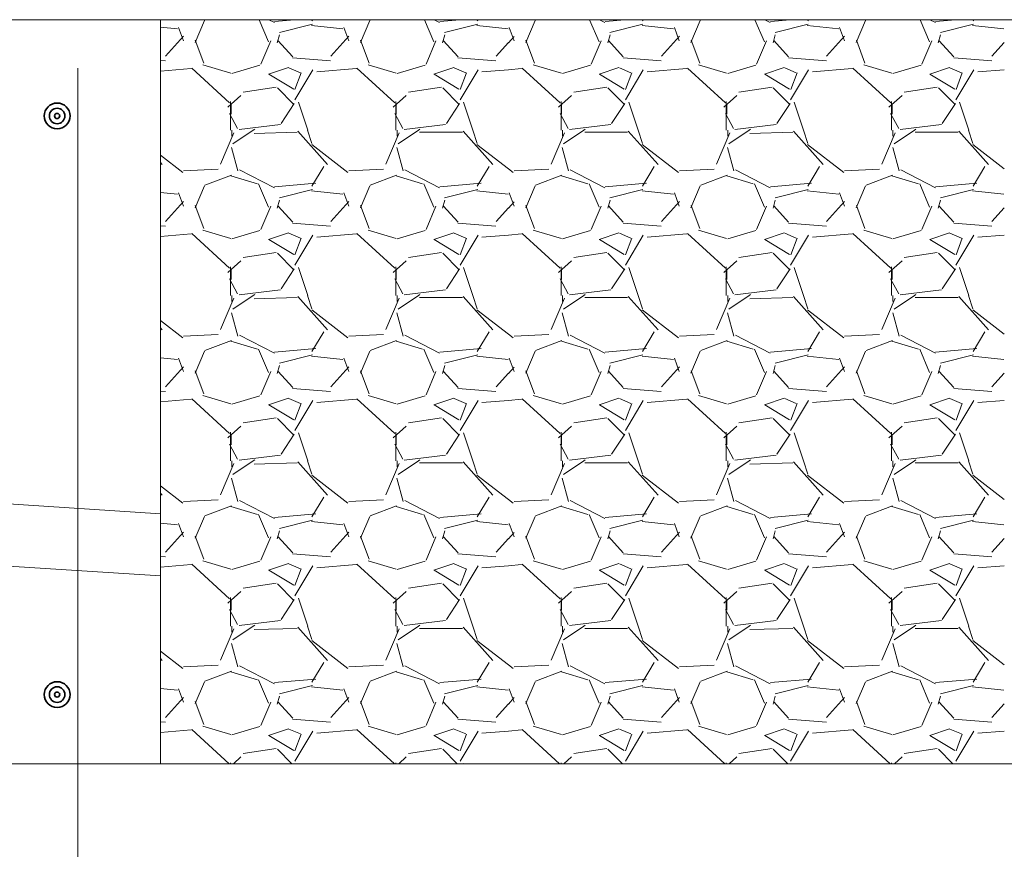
# Model space of a CAD drawing. Header units: inches. Extents: x 298 to 9722, y 170 to 7422.
# Tile 17 of 36: x 2560 to 2665, y 501 to 589. Entities that reach past the tile are written whole.
import ezdxf

# ---------------------------------------------------------------- set-up
doc = ezdxf.new("R2010")
doc.units = ezdxf.units.IN
doc.header["$MEASUREMENT"] = 0
doc.layers.add('E-DETL-GRPH', color=7, linetype='Continuous', lineweight=35)
doc.layers.add('S-301 Building Sections [E-202_a Reference]$0$G-ELECT-REF', color=253, linetype='Continuous', lineweight=9)

# ---------------------------------------------------------------- blocks, each defined once
blk = doc.blocks.new('S-301 Building Sections [E-202_a Reference]')
at = {"color": 9}
for centre, radius in [((705.368, 256.618), 0.312), ((705.368, 256.618), 0.188), ((705.368, 256.618), 0.0625), ((705.368, 242.618), 0.312), ((705.368, 242.618), 0.188), ((705.368, 242.618), 0.0625)]:
    blk.add_circle(centre, radius, dxfattribs=at)
at = {"layer": 'S-301 Building Sections [E-202_a Reference]$0$G-ELECT-REF', "color": 9}
for p, q in [((707.868, 258.947), (702.368, 258.947)), ((707.868, 240.947), (707.868, 258.947)), ((707.868, 258.947), (751.98, 258.947)), ((751.98, 258.947), (707.868, 258.947)), ((707.868, 258.947), (707.868, 246.994)), ((705.868, 231.947), (705.868, 257.772)), ((684.868, 248.494), (707.868, 246.994)), ((684.868, 246.989), (707.868, 245.489)), ((707.868, 246.994), (707.868, 245.489)), ((707.868, 245.489), (707.868, 240.947)), ((707.868, 240.947), (729.368, 240.947))]:
    blk.add_line(p, q, dxfattribs=at)
at = {"layer": 'S-301 Building Sections [E-202_a Reference]$0$G-ELECT-REF', "color": 9, "linetype": 'Continuous'}
for p, q in [((708.934, 258.925), (708.708, 258.399)), ((708.956, 258.947), (708.945, 258.943)), ((710.484, 258.413), (710.256, 258.947)), ((710.492, 258.947), (710.625, 258.877)), ((710.63, 258.907), (711.111, 258.947)), ((710.746, 258.639), (711.546, 258.839)), ((711.523, 258.804), (712.284, 258.728)), ((711.535, 258.916), (711.554, 258.947)), ((712.934, 258.925), (712.708, 258.399)), ((712.956, 258.947), (712.945, 258.943)), ((714.484, 258.413), (714.256, 258.947)), ((714.492, 258.947), (714.625, 258.877)), ((714.63, 258.907), (715.111, 258.947)), ((714.746, 258.639), (715.546, 258.839)), ((715.523, 258.804), (716.284, 258.728)), ((715.535, 258.916), (715.554, 258.947)), ((716.934, 258.925), (716.708, 258.399)), ((716.956, 258.947), (716.945, 258.943)), ((718.484, 258.413), (718.256, 258.947)), ((718.492, 258.947), (718.625, 258.877)), ((718.63, 258.907), (719.111, 258.947)), ((718.746, 258.639), (719.546, 258.839)), ((719.524, 258.804), (720.284, 258.728)), ((719.535, 258.916), (719.554, 258.947)), ((720.934, 258.925), (720.708, 258.399)), ((720.956, 258.947), (720.945, 258.943)), ((722.484, 258.413), (722.256, 258.947)), ((722.492, 258.947), (722.625, 258.877)), ((722.63, 258.907), (723.111, 258.947)), ((722.746, 258.639), (723.546, 258.839)), ((723.524, 258.804), (724.284, 258.728)), ((723.535, 258.916), (723.554, 258.947)), ((724.934, 258.925), (724.708, 258.399)), ((724.956, 258.947), (724.945, 258.943)), ((726.484, 258.413), (726.256, 258.947)), ((726.492, 258.947), (726.625, 258.877)), ((726.63, 258.907), (727.111, 258.947)), ((726.746, 258.639), (727.546, 258.839)), ((727.524, 258.804), (728.284, 258.728)), ((727.535, 258.916), (727.554, 258.947)), ((707.868, 258.769), (708.284, 258.728)), ((708.426, 258.437), (708.306, 258.757)), ((710.695, 258.387), (710.749, 258.583)), ((712.426, 258.437), (712.306, 258.757)), ((714.695, 258.387), (714.749, 258.583)), ((716.426, 258.437), (716.306, 258.757)), ((718.695, 258.387), (718.749, 258.583)), ((720.426, 258.437), (720.306, 258.757)), ((722.695, 258.387), (722.749, 258.583)), ((724.426, 258.437), (724.306, 258.757)), ((726.695, 258.387), (726.749, 258.583)), ((707.992, 258.063), (708.427, 258.547)), ((708.92, 257.896), (708.711, 258.453)), ((710.536, 258.433), (710.296, 257.873)), ((710.711, 258.447), (711.071, 258.047)), ((711.992, 258.063), (712.427, 258.547)), ((712.92, 257.896), (712.711, 258.453)), ((714.536, 258.433), (714.296, 257.873)), ((714.711, 258.447), (715.071, 258.047)), ((715.992, 258.063), (716.289, 258.392)), ((716.292, 258.39), (716.431, 258.544)), ((716.92, 257.896), (716.711, 258.453)), ((718.536, 258.433), (718.296, 257.873)), ((718.711, 258.447), (719.071, 258.047)), ((719.992, 258.063), (720.427, 258.547)), ((720.92, 257.896), (720.711, 258.453)), ((722.536, 258.433), (722.296, 257.873)), ((722.711, 258.447), (723.071, 258.047)), ((723.992, 258.063), (724.427, 258.547)), ((724.92, 257.896), (724.711, 258.453)), ((726.536, 258.433), (726.296, 257.873)), ((726.711, 258.447), (727.071, 258.047)), ((727.992, 258.063), (728.289, 258.392)), ((707.868, 257.959), (707.987, 257.949)), ((709.572, 257.652), (708.892, 257.854)), ((710.276, 257.844), (709.597, 257.643)), ((711.066, 258.025), (711.987, 257.949)), ((713.572, 257.652), (712.892, 257.854)), ((714.276, 257.844), (713.597, 257.643)), ((715.066, 258.025), (715.987, 257.949)), ((717.572, 257.652), (716.892, 257.854)), ((718.276, 257.844), (717.597, 257.643)), ((719.066, 258.025), (719.987, 257.949)), ((721.572, 257.652), (720.892, 257.854)), ((722.276, 257.844), (721.597, 257.643)), ((723.066, 258.025), (723.987, 257.949)), ((725.572, 257.652), (724.892, 257.854)), ((726.276, 257.844), (725.597, 257.643)), ((727.067, 258.025), (727.987, 257.949)), ((707.868, 257.702), (708.61, 257.763)), ((708.625, 257.775), (709.543, 256.934)), ((710.485, 257.63), (710.965, 257.79)), ((711.093, 257.267), (710.493, 257.627)), ((710.976, 257.785), (711.256, 257.665)), ((711.121, 257.007), (711.555, 257.73)), ((711.275, 257.66), (711.124, 257.257)), ((711.65, 257.683), (712.61, 257.763)), ((712.625, 257.775), (713.543, 256.934)), ((714.485, 257.63), (714.965, 257.79)), ((715.093, 257.267), (714.493, 257.627)), ((714.976, 257.785), (715.256, 257.665)), ((715.121, 257.007), (715.555, 257.73)), ((715.275, 257.66), (715.124, 257.257)), ((715.65, 257.683), (716.292, 257.737)), ((716.292, 257.737), (716.61, 257.763)), ((716.625, 257.775), (717.543, 256.934)), ((718.486, 257.63), (718.966, 257.79)), ((719.093, 257.267), (718.493, 257.627)), ((718.976, 257.785), (719.256, 257.665)), ((719.121, 257.007), (719.555, 257.73)), ((719.275, 257.66), (719.124, 257.257)), ((719.65, 257.683), (720.61, 257.763)), ((720.625, 257.775), (721.543, 256.934)), ((722.486, 257.63), (722.966, 257.79)), ((723.093, 257.267), (722.493, 257.627)), ((722.976, 257.785), (723.256, 257.665)), ((723.121, 257.007), (723.555, 257.73)), ((723.275, 257.66), (723.124, 257.257)), ((723.65, 257.683), (724.61, 257.763)), ((724.625, 257.775), (725.543, 256.934)), ((726.486, 257.63), (726.966, 257.79)), ((727.093, 257.267), (726.493, 257.627)), ((726.976, 257.785), (727.256, 257.665)), ((727.121, 257.007), (727.555, 257.73)), ((727.275, 257.66), (727.124, 257.257)), ((727.65, 257.683), (728.292, 257.737)), ((709.87, 257.19), (710.67, 257.311)), ((710.7, 257.296), (711.1, 256.896)), ((713.87, 257.19), (714.67, 257.311)), ((714.7, 257.296), (715.1, 256.896)), ((717.87, 257.19), (718.67, 257.311)), ((718.7, 257.296), (719.1, 256.896)), ((721.87, 257.19), (722.67, 257.311)), ((722.7, 257.296), (723.1, 256.896)), ((725.87, 257.19), (726.67, 257.311)), ((726.7, 257.296), (727.1, 256.896)), ((709.5, 256.827), (709.817, 257.109)), ((709.564, 256.971), (709.564, 256.272)), ((709.576, 256.662), (709.576, 256.902)), ((711.108, 256.916), (710.788, 256.436)), ((711.432, 256.272), (711.206, 256.951)), ((713.5, 256.827), (713.817, 257.109)), ((713.564, 256.971), (713.564, 256.272)), ((713.576, 256.662), (713.576, 256.902)), ((715.108, 256.916), (714.788, 256.436)), ((715.432, 256.272), (715.206, 256.951)), ((717.5, 256.827), (717.817, 257.109)), ((717.564, 256.971), (717.564, 256.272)), ((717.576, 256.662), (717.576, 256.902)), ((719.108, 256.916), (718.788, 256.436)), ((719.432, 256.272), (719.206, 256.951)), ((721.5, 256.827), (721.817, 257.109)), ((721.564, 256.971), (721.564, 256.272)), ((721.576, 256.662), (721.576, 256.902)), ((723.108, 256.916), (722.788, 256.436)), ((723.432, 256.272), (723.206, 256.951)), ((725.5, 256.827), (725.817, 257.109)), ((725.564, 256.971), (725.564, 256.272)), ((725.576, 256.662), (725.576, 256.902)), ((727.108, 256.916), (726.788, 256.436)), ((727.432, 256.272), (727.206, 256.951)), ((709.737, 256.315), (709.54, 256.677)), ((713.737, 256.315), (713.54, 256.677)), ((717.737, 256.315), (717.54, 256.677)), ((721.737, 256.315), (721.54, 256.677)), ((725.737, 256.315), (725.54, 256.677)), ((709.648, 256.208), (709.324, 255.451)), ((709.597, 256.272), (709.597, 256.131)), ((710.116, 256.272), (709.624, 255.944)), ((710.77, 256.408), (709.77, 256.287)), ((710.15, 256.295), (710.116, 256.273)), ((711.176, 256.222), (710.136, 256.19)), ((711.911, 255.447), (711.191, 256.247)), ((711.534, 255.953), (711.429, 256.271)), ((713.648, 256.208), (713.323, 255.45)), ((713.597, 256.272), (713.597, 256.131)), ((714.116, 256.272), (713.624, 255.944)), ((714.77, 256.408), (713.77, 256.287)), ((714.15, 256.295), (714.116, 256.273)), ((715.176, 256.222), (714.136, 256.222)), ((715.911, 255.447), (715.191, 256.247)), ((715.534, 255.953), (715.429, 256.271)), ((717.648, 256.208), (717.324, 255.451)), ((717.597, 256.272), (717.597, 256.131)), ((718.116, 256.272), (717.624, 255.944)), ((718.77, 256.408), (717.77, 256.287)), ((718.15, 256.295), (718.116, 256.273)), ((719.176, 256.222), (718.136, 256.222)), ((719.911, 255.447), (719.191, 256.247)), ((719.534, 255.953), (719.429, 256.271)), ((721.648, 256.208), (721.324, 255.451)), ((721.597, 256.272), (721.597, 256.131)), ((722.116, 256.272), (721.624, 255.944)), ((722.77, 256.408), (721.77, 256.287)), ((722.15, 256.295), (722.116, 256.273)), ((723.176, 256.222), (722.136, 256.19)), ((723.911, 255.447), (723.191, 256.247)), ((723.534, 255.953), (723.429, 256.271)), ((725.648, 256.208), (725.324, 255.45)), ((725.597, 256.272), (725.597, 256.131)), ((726.116, 256.272), (725.624, 255.944)), ((726.77, 256.408), (725.77, 256.287)), ((726.15, 256.295), (726.116, 256.273)), ((727.176, 256.222), (726.136, 256.222)), ((727.911, 255.447), (727.191, 256.247)), ((727.534, 255.953), (727.429, 256.271)), ((709.591, 255.853), (709.745, 255.291)), ((712.407, 255.247), (711.53, 255.93)), ((713.591, 255.853), (713.745, 255.291)), ((716.292, 255.337), (715.529, 255.93)), ((717.591, 255.853), (717.745, 255.291)), ((720.407, 255.247), (719.53, 255.93)), ((721.591, 255.853), (721.745, 255.291)), ((724.407, 255.247), (723.53, 255.93)), ((725.591, 255.853), (725.745, 255.291)), ((728.292, 255.337), (727.529, 255.93)), ((708.407, 255.247), (707.868, 255.667)), ((707.911, 255.447), (707.868, 255.494)), ((709.268, 255.332), (708.428, 255.292)), ((709.785, 255.317), (710.625, 254.877)), ((711.535, 254.916), (711.821, 255.392)), ((713.268, 255.332), (712.428, 255.292)), ((713.785, 255.317), (714.625, 254.877)), ((715.535, 254.916), (715.821, 255.392)), ((716.407, 255.247), (716.292, 255.337)), ((717.268, 255.332), (716.428, 255.292)), ((717.785, 255.317), (718.625, 254.877)), ((719.535, 254.916), (719.821, 255.392)), ((721.268, 255.332), (720.428, 255.292)), ((721.785, 255.317), (722.625, 254.877)), ((723.535, 254.916), (723.821, 255.392)), ((725.268, 255.332), (724.428, 255.292)), ((725.785, 255.317), (726.625, 254.877)), ((727.535, 254.916), (727.821, 255.392)), ((709.585, 255.183), (708.945, 254.943)), ((710.214, 254.978), (709.573, 255.172)), ((710.63, 254.907), (711.629, 254.99)), ((713.585, 255.183), (712.945, 254.943)), ((714.214, 254.978), (713.573, 255.172)), ((714.63, 254.907), (715.629, 254.99)), ((717.585, 255.183), (716.945, 254.943)), ((718.214, 254.978), (717.573, 255.172)), ((718.63, 254.907), (719.629, 254.99)), ((721.585, 255.183), (720.945, 254.943)), ((722.214, 254.978), (721.573, 255.172)), ((722.63, 254.907), (723.629, 254.99)), ((725.585, 255.183), (724.945, 254.943)), ((726.214, 254.978), (725.573, 255.172)), ((726.63, 254.907), (727.629, 254.99)), ((707.868, 254.769), (708.284, 254.728)), ((708.426, 254.437), (708.306, 254.757)), ((708.934, 254.925), (708.708, 254.399)), ((710.484, 254.413), (710.244, 254.973)), ((710.746, 254.639), (711.546, 254.839)), ((711.523, 254.804), (712.284, 254.728)), ((712.426, 254.437), (712.306, 254.757)), ((712.934, 254.925), (712.708, 254.399)), ((714.484, 254.413), (714.244, 254.973)), ((714.746, 254.639), (715.546, 254.839)), ((715.523, 254.804), (716.284, 254.728)), ((716.426, 254.437), (716.306, 254.757)), ((716.934, 254.925), (716.708, 254.399)), ((718.484, 254.413), (718.244, 254.973)), ((718.746, 254.639), (719.546, 254.839)), ((719.524, 254.804), (720.284, 254.728)), ((720.426, 254.437), (720.306, 254.757)), ((720.934, 254.925), (720.708, 254.399)), ((722.484, 254.413), (722.244, 254.973)), ((722.746, 254.639), (723.546, 254.839)), ((723.524, 254.804), (724.284, 254.728)), ((724.426, 254.437), (724.306, 254.757)), ((724.934, 254.925), (724.708, 254.399)), ((726.484, 254.413), (726.244, 254.973)), ((726.746, 254.639), (727.546, 254.839)), ((727.524, 254.804), (728.284, 254.728)), ((707.992, 254.063), (708.427, 254.547)), ((710.695, 254.386), (710.749, 254.583)), ((711.992, 254.063), (712.427, 254.547)), ((714.695, 254.387), (714.749, 254.583)), ((716.292, 254.39), (716.431, 254.544)), ((718.695, 254.386), (718.749, 254.583)), ((719.992, 254.063), (720.427, 254.547)), ((722.695, 254.386), (722.749, 254.583)), ((723.992, 254.063), (724.427, 254.547)), ((726.695, 254.387), (726.749, 254.583)), ((708.92, 253.896), (708.711, 254.453)), ((710.536, 254.433), (710.296, 253.873)), ((710.711, 254.447), (711.071, 254.047)), ((712.92, 253.896), (712.711, 254.453)), ((714.536, 254.433), (714.296, 253.873)), ((714.711, 254.447), (715.071, 254.047)), ((715.992, 254.063), (716.289, 254.392)), ((716.92, 253.896), (716.711, 254.453)), ((718.536, 254.433), (718.296, 253.873)), ((718.711, 254.447), (719.071, 254.047)), ((720.92, 253.896), (720.711, 254.453)), ((722.536, 254.433), (722.296, 253.873)), ((722.711, 254.447), (723.071, 254.047)), ((724.92, 253.896), (724.711, 254.453)), ((726.536, 254.433), (726.296, 253.873)), ((726.711, 254.447), (727.071, 254.047)), ((727.992, 254.063), (728.289, 254.392)), ((707.868, 253.959), (707.987, 253.949)), ((709.572, 253.652), (708.892, 253.854)), ((710.276, 253.844), (709.597, 253.643)), ((711.066, 254.025), (711.987, 253.949)), ((713.572, 253.652), (712.892, 253.854)), ((714.276, 253.844), (713.597, 253.643)), ((715.066, 254.025), (715.987, 253.949)), ((717.572, 253.652), (716.892, 253.854)), ((718.276, 253.844), (717.597, 253.643)), ((719.066, 254.025), (719.987, 253.949)), ((721.572, 253.652), (720.892, 253.854)), ((722.276, 253.844), (721.597, 253.643)), ((723.066, 254.025), (723.987, 253.949)), ((725.572, 253.652), (724.892, 253.854)), ((726.276, 253.844), (725.597, 253.643)), ((727.067, 254.025), (727.987, 253.949)), ((707.868, 253.702), (708.61, 253.763)), ((708.625, 253.775), (709.543, 252.934)), ((710.485, 253.63), (710.965, 253.79)), ((711.093, 253.267), (710.493, 253.627)), ((710.976, 253.785), (711.256, 253.665)), ((711.121, 253.007), (711.555, 253.73)), ((711.275, 253.66), (711.124, 253.257)), ((711.65, 253.683), (712.61, 253.763)), ((712.625, 253.775), (713.543, 252.934)), ((714.485, 253.63), (714.965, 253.79)), ((715.093, 253.267), (714.493, 253.627)), ((714.976, 253.785), (715.256, 253.665)), ((715.121, 253.007), (715.555, 253.73)), ((715.275, 253.66), (715.124, 253.257)), ((715.65, 253.683), (716.292, 253.737)), ((716.292, 253.737), (716.61, 253.763)), ((716.625, 253.775), (717.543, 252.934)), ((718.486, 253.63), (718.966, 253.79)), ((719.093, 253.267), (718.493, 253.627)), ((718.976, 253.785), (719.256, 253.665)), ((719.121, 253.007), (719.555, 253.73)), ((719.275, 253.66), (719.124, 253.257)), ((719.65, 253.683), (720.61, 253.763)), ((720.625, 253.775), (721.543, 252.934)), ((722.486, 253.63), (722.966, 253.79)), ((723.093, 253.267), (722.493, 253.627)), ((722.976, 253.785), (723.256, 253.665)), ((723.121, 253.007), (723.555, 253.73)), ((723.275, 253.66), (723.124, 253.257)), ((723.65, 253.683), (724.61, 253.763)), ((724.625, 253.775), (725.543, 252.934)), ((726.486, 253.63), (726.966, 253.79)), ((727.093, 253.267), (726.493, 253.627)), ((726.976, 253.785), (727.256, 253.665)), ((727.121, 253.007), (727.555, 253.73)), ((727.275, 253.66), (727.124, 253.257)), ((727.65, 253.683), (728.292, 253.737)), ((709.5, 252.827), (709.817, 253.109)), ((709.87, 253.19), (710.67, 253.311)), ((710.7, 253.296), (711.1, 252.896)), ((713.5, 252.827), (713.817, 253.109)), ((713.87, 253.19), (714.67, 253.311)), ((714.7, 253.296), (715.1, 252.896)), ((717.5, 252.827), (717.817, 253.109)), ((717.87, 253.19), (718.67, 253.311)), ((718.7, 253.296), (719.1, 252.896)), ((721.5, 252.827), (721.817, 253.109)), ((721.87, 253.19), (722.67, 253.311)), ((722.7, 253.296), (723.1, 252.896)), ((725.5, 252.827), (725.817, 253.109)), ((725.87, 253.19), (726.67, 253.311)), ((726.7, 253.296), (727.1, 252.896)), ((709.564, 252.971), (709.564, 252.271)), ((709.576, 252.662), (709.576, 252.902)), ((711.108, 252.916), (710.788, 252.436)), ((711.432, 252.272), (711.206, 252.951)), ((713.564, 252.971), (713.564, 252.271)), ((713.576, 252.662), (713.576, 252.902)), ((715.108, 252.916), (714.788, 252.436)), ((715.432, 252.272), (715.206, 252.951)), ((717.564, 252.971), (717.564, 252.271)), ((717.576, 252.662), (717.576, 252.902)), ((719.108, 252.916), (718.788, 252.436)), ((719.432, 252.272), (719.206, 252.951)), ((721.564, 252.971), (721.564, 252.271)), ((721.576, 252.662), (721.576, 252.902)), ((723.108, 252.916), (722.788, 252.436)), ((723.432, 252.272), (723.206, 252.951)), ((725.564, 252.971), (725.564, 252.271)), ((725.576, 252.662), (725.576, 252.902)), ((727.108, 252.916), (726.788, 252.436)), ((727.432, 252.272), (727.206, 252.951)), ((709.737, 252.315), (709.54, 252.677)), ((713.737, 252.315), (713.54, 252.677)), ((717.737, 252.315), (717.54, 252.677)), ((721.737, 252.315), (721.54, 252.677)), ((725.737, 252.315), (725.54, 252.677)), ((710.77, 252.408), (709.77, 252.287)), ((714.77, 252.408), (713.77, 252.287)), ((718.77, 252.408), (717.77, 252.287)), ((722.77, 252.408), (721.77, 252.287)), ((726.77, 252.408), (725.77, 252.287)), ((709.648, 252.208), (709.324, 251.45)), ((709.597, 252.272), (709.597, 252.131)), ((710.116, 252.272), (709.624, 251.944)), ((710.15, 252.295), (710.116, 252.273)), ((711.176, 252.222), (710.136, 252.19)), ((711.911, 251.447), (711.191, 252.247)), ((711.534, 251.953), (711.429, 252.271)), ((713.648, 252.208), (713.323, 251.45)), ((713.597, 252.272), (713.597, 252.131)), ((714.116, 252.272), (713.624, 251.944)), ((714.15, 252.295), (714.116, 252.273)), ((715.176, 252.222), (714.136, 252.222)), ((715.911, 251.447), (715.191, 252.247)), ((715.534, 251.953), (715.429, 252.271)), ((717.648, 252.208), (717.324, 251.451)), ((717.597, 252.272), (717.597, 252.131)), ((718.116, 252.272), (717.624, 251.944)), ((718.15, 252.295), (718.116, 252.273)), ((719.176, 252.222), (718.136, 252.222)), ((719.911, 251.447), (719.191, 252.247)), ((719.534, 251.953), (719.429, 252.271)), ((721.648, 252.208), (721.324, 251.45)), ((721.597, 252.272), (721.597, 252.131)), ((722.116, 252.272), (721.624, 251.944)), ((722.15, 252.295), (722.116, 252.273)), ((723.176, 252.222), (722.136, 252.19)), ((723.911, 251.447), (723.191, 252.247)), ((723.534, 251.953), (723.429, 252.271)), ((725.648, 252.208), (725.324, 251.45)), ((725.597, 252.272), (725.597, 252.131)), ((726.116, 252.272), (725.624, 251.944)), ((726.15, 252.295), (726.116, 252.273)), ((727.176, 252.222), (726.136, 252.222)), ((727.911, 251.447), (727.191, 252.247)), ((727.534, 251.953), (727.429, 252.271)), ((712.407, 251.247), (711.53, 251.93)), ((716.292, 251.337), (715.529, 251.93)), ((720.407, 251.247), (719.53, 251.93)), ((724.407, 251.247), (723.53, 251.93)), ((728.292, 251.337), (727.529, 251.93)), ((708.407, 251.247), (707.868, 251.667)), ((709.591, 251.853), (709.745, 251.291)), ((713.591, 251.853), (713.745, 251.291)), ((717.591, 251.853), (717.745, 251.291)), ((721.591, 251.853), (721.745, 251.291)), ((725.591, 251.853), (725.745, 251.291)), ((707.911, 251.447), (707.868, 251.494)), ((709.268, 251.332), (708.428, 251.292)), ((709.585, 251.183), (708.945, 250.943)), ((710.214, 250.978), (709.573, 251.172)), ((709.785, 251.317), (710.625, 250.877)), ((711.535, 250.916), (711.821, 251.392)), ((713.268, 251.332), (712.428, 251.292)), ((713.585, 251.183), (712.945, 250.943)), ((714.214, 250.978), (713.573, 251.172)), ((713.785, 251.317), (714.625, 250.877)), ((715.535, 250.916), (715.821, 251.392)), ((716.407, 251.247), (716.292, 251.337)), ((717.268, 251.332), (716.428, 251.292)), ((717.585, 251.183), (716.945, 250.943)), ((718.214, 250.978), (717.573, 251.172)), ((717.785, 251.317), (718.625, 250.877)), ((719.535, 250.916), (719.821, 251.392)), ((721.268, 251.332), (720.428, 251.292)), ((721.585, 251.183), (720.945, 250.943)), ((722.214, 250.978), (721.573, 251.172)), ((721.785, 251.317), (722.625, 250.877)), ((723.535, 250.916), (723.821, 251.392)), ((725.268, 251.332), (724.428, 251.292)), ((725.585, 251.183), (724.945, 250.943)), ((726.214, 250.978), (725.573, 251.172)), ((725.785, 251.317), (726.625, 250.877)), ((727.535, 250.916), (727.821, 251.392)), ((710.484, 250.413), (710.244, 250.973)), ((710.63, 250.907), (711.629, 250.99)), ((714.484, 250.413), (714.244, 250.973)), ((714.63, 250.907), (715.629, 250.99)), ((718.484, 250.413), (718.244, 250.973)), ((718.63, 250.907), (719.629, 250.99)), ((722.484, 250.413), (722.244, 250.973)), ((722.63, 250.907), (723.629, 250.99)), ((726.484, 250.413), (726.244, 250.973)), ((726.63, 250.907), (727.629, 250.99)), ((707.868, 250.769), (708.284, 250.727)), ((708.426, 250.437), (708.306, 250.757)), ((708.934, 250.925), (708.708, 250.399)), ((710.746, 250.639), (711.546, 250.839)), ((711.523, 250.804), (712.284, 250.727)), ((712.426, 250.437), (712.306, 250.757)), ((712.934, 250.925), (712.708, 250.399)), ((714.746, 250.639), (715.546, 250.839)), ((715.523, 250.804), (716.284, 250.727)), ((716.426, 250.437), (716.306, 250.757)), ((716.934, 250.925), (716.708, 250.399)), ((718.746, 250.639), (719.546, 250.839)), ((719.524, 250.804), (720.284, 250.727)), ((720.426, 250.437), (720.306, 250.757)), ((720.934, 250.925), (720.708, 250.399)), ((722.746, 250.639), (723.546, 250.839)), ((723.524, 250.804), (724.284, 250.727)), ((724.426, 250.437), (724.306, 250.757)), ((724.934, 250.925), (724.708, 250.399)), ((726.746, 250.639), (727.546, 250.839)), ((727.524, 250.804), (728.284, 250.727)), ((707.992, 250.063), (708.427, 250.547)), ((710.695, 250.386), (710.749, 250.583)), ((711.992, 250.063), (712.427, 250.547)), ((714.695, 250.386), (714.749, 250.583)), ((716.292, 250.39), (716.431, 250.544)), ((718.695, 250.386), (718.749, 250.583)), ((719.992, 250.063), (720.427, 250.547)), ((722.695, 250.386), (722.749, 250.583)), ((723.992, 250.063), (724.427, 250.547)), ((726.695, 250.386), (726.749, 250.583)), ((708.92, 249.896), (708.711, 250.453)), ((710.536, 250.433), (710.296, 249.873)), ((710.711, 250.447), (711.071, 250.047)), ((712.92, 249.896), (712.711, 250.453)), ((714.536, 250.433), (714.296, 249.873)), ((714.711, 250.447), (715.071, 250.047)), ((715.992, 250.063), (716.289, 250.392)), ((716.92, 249.896), (716.711, 250.453)), ((718.536, 250.433), (718.296, 249.873)), ((718.711, 250.447), (719.071, 250.047)), ((720.92, 249.896), (720.711, 250.453)), ((722.536, 250.433), (722.296, 249.873)), ((722.711, 250.447), (723.071, 250.047)), ((724.92, 249.896), (724.711, 250.453)), ((726.536, 250.433), (726.296, 249.873)), ((726.711, 250.447), (727.071, 250.047)), ((727.992, 250.063), (728.289, 250.392)), ((711.066, 250.025), (711.987, 249.949)), ((715.066, 250.025), (715.987, 249.949)), ((719.066, 250.025), (719.987, 249.949)), ((723.066, 250.025), (723.987, 249.949)), ((727.067, 250.025), (727.987, 249.949)), ((707.868, 249.959), (707.987, 249.949)), ((707.868, 249.701), (708.61, 249.763)), ((708.625, 249.775), (709.543, 248.934)), ((709.572, 249.652), (708.892, 249.854)), ((710.276, 249.844), (709.597, 249.643)), ((710.485, 249.63), (710.965, 249.79)), ((710.976, 249.785), (711.256, 249.665)), ((711.65, 249.683), (712.61, 249.763)), ((712.625, 249.775), (713.543, 248.934)), ((713.572, 249.652), (712.892, 249.854)), ((714.276, 249.844), (713.597, 249.643)), ((714.485, 249.63), (714.965, 249.79)), ((714.976, 249.785), (715.256, 249.665)), ((716.292, 249.737), (716.61, 249.763)), ((716.625, 249.775), (717.543, 248.934)), ((717.572, 249.652), (716.892, 249.854)), ((718.276, 249.844), (717.597, 249.643)), ((718.486, 249.63), (718.966, 249.79)), ((718.976, 249.785), (719.256, 249.665)), ((719.65, 249.683), (720.61, 249.763)), ((720.625, 249.775), (721.543, 248.934)), ((721.572, 249.652), (720.892, 249.854)), ((722.276, 249.844), (721.597, 249.643)), ((722.486, 249.63), (722.966, 249.79)), ((722.976, 249.785), (723.256, 249.665)), ((723.65, 249.683), (724.61, 249.763)), ((724.625, 249.775), (725.543, 248.934)), ((725.572, 249.652), (724.892, 249.854)), ((726.276, 249.844), (725.597, 249.643)), ((726.486, 249.63), (726.966, 249.79)), ((726.976, 249.785), (727.256, 249.665)), ((711.093, 249.267), (710.493, 249.627)), ((711.121, 249.007), (711.555, 249.73)), ((711.275, 249.66), (711.124, 249.257)), ((715.093, 249.267), (714.493, 249.627)), ((715.121, 249.007), (715.555, 249.73)), ((715.275, 249.66), (715.124, 249.257)), ((715.65, 249.683), (716.292, 249.737)), ((719.093, 249.267), (718.493, 249.627)), ((719.121, 249.007), (719.555, 249.73)), ((719.275, 249.66), (719.124, 249.257)), ((723.093, 249.267), (722.493, 249.627)), ((723.121, 249.007), (723.555, 249.73)), ((723.275, 249.66), (723.124, 249.257)), ((727.093, 249.267), (726.493, 249.627)), ((727.121, 249.007), (727.555, 249.73)), ((727.275, 249.66), (727.124, 249.257)), ((727.65, 249.683), (728.292, 249.737)), ((709.87, 249.19), (710.67, 249.311)), ((710.7, 249.296), (711.1, 248.896)), ((713.87, 249.19), (714.67, 249.311)), ((714.7, 249.296), (715.1, 248.896)), ((717.87, 249.19), (718.67, 249.311)), ((718.7, 249.296), (719.1, 248.896)), ((721.87, 249.19), (722.67, 249.311)), ((722.7, 249.296), (723.1, 248.896)), ((725.87, 249.19), (726.67, 249.311)), ((726.7, 249.296), (727.1, 248.896)), ((709.5, 248.827), (709.817, 249.109)), ((713.5, 248.827), (713.817, 249.109)), ((717.5, 248.827), (717.817, 249.109)), ((721.5, 248.827), (721.817, 249.109)), ((725.5, 248.827), (725.817, 249.109)), ((709.564, 248.971), (709.564, 248.271)), ((709.576, 248.662), (709.576, 248.902)), ((711.108, 248.916), (710.788, 248.436)), ((711.432, 248.272), (711.206, 248.951)), ((713.564, 248.971), (713.564, 248.271)), ((713.576, 248.662), (713.576, 248.902)), ((715.108, 248.916), (714.788, 248.436)), ((715.432, 248.272), (715.206, 248.951)), ((717.564, 248.971), (717.564, 248.271)), ((717.576, 248.662), (717.576, 248.902)), ((719.108, 248.916), (718.788, 248.436)), ((719.432, 248.272), (719.206, 248.951)), ((721.564, 248.971), (721.564, 248.271)), ((721.576, 248.662), (721.576, 248.902)), ((723.108, 248.916), (722.788, 248.436)), ((723.432, 248.272), (723.206, 248.951)), ((725.564, 248.971), (725.564, 248.271)), ((725.576, 248.662), (725.576, 248.902)), ((727.108, 248.916), (726.788, 248.436)), ((727.432, 248.272), (727.206, 248.951)), ((709.737, 248.315), (709.54, 248.677)), ((713.737, 248.315), (713.54, 248.677)), ((717.737, 248.315), (717.54, 248.677)), ((721.737, 248.315), (721.54, 248.677)), ((725.737, 248.315), (725.54, 248.677)), ((710.77, 248.408), (709.77, 248.287)), ((714.77, 248.408), (713.77, 248.287)), ((718.77, 248.408), (717.77, 248.287)), ((722.77, 248.408), (721.77, 248.287)), ((726.77, 248.408), (725.77, 248.287)), ((709.648, 248.208), (709.324, 247.45)), ((709.597, 248.272), (709.597, 248.131)), ((710.116, 248.272), (709.624, 247.944)), ((710.15, 248.295), (710.116, 248.273)), ((711.176, 248.222), (710.136, 248.19)), ((711.911, 247.447), (711.191, 248.247)), ((711.534, 247.953), (711.429, 248.271)), ((713.648, 248.208), (713.323, 247.45)), ((713.597, 248.272), (713.597, 248.131)), ((714.116, 248.272), (713.624, 247.944)), ((714.15, 248.295), (714.116, 248.273)), ((715.176, 248.222), (714.136, 248.222)), ((715.911, 247.447), (715.191, 248.247)), ((715.534, 247.953), (715.429, 248.271)), ((717.648, 248.208), (717.324, 247.45)), ((717.597, 248.272), (717.597, 248.131)), ((718.116, 248.272), (717.624, 247.944)), ((718.15, 248.295), (718.116, 248.273)), ((719.176, 248.222), (718.136, 248.222)), ((719.911, 247.447), (719.191, 248.247)), ((719.534, 247.953), (719.429, 248.271)), ((721.648, 248.208), (721.324, 247.45)), ((721.597, 248.272), (721.597, 248.131)), ((722.116, 248.272), (721.624, 247.944)), ((722.15, 248.295), (722.116, 248.273)), ((723.176, 248.222), (722.136, 248.19)), ((723.911, 247.447), (723.191, 248.247)), ((723.534, 247.953), (723.429, 248.271)), ((725.648, 248.208), (725.324, 247.45)), ((725.597, 248.272), (725.597, 248.131)), ((726.116, 248.272), (725.624, 247.944)), ((726.15, 248.295), (726.116, 248.273)), ((727.176, 248.222), (726.136, 248.222)), ((727.911, 247.447), (727.191, 248.247)), ((727.534, 247.953), (727.429, 248.271)), ((709.591, 247.853), (709.745, 247.291)), ((712.407, 247.247), (711.53, 247.93)), ((713.591, 247.853), (713.745, 247.291)), ((716.292, 247.337), (715.529, 247.93)), ((717.591, 247.853), (717.745, 247.291)), ((720.407, 247.247), (719.53, 247.93)), ((721.591, 247.853), (721.745, 247.291)), ((724.407, 247.247), (723.53, 247.93)), ((725.591, 247.853), (725.745, 247.291)), ((728.292, 247.337), (727.529, 247.93)), ((708.407, 247.247), (707.868, 247.667)), ((707.911, 247.447), (707.868, 247.494)), ((711.535, 246.916), (711.821, 247.392)), ((715.535, 246.916), (715.821, 247.392)), ((719.535, 246.916), (719.821, 247.392)), ((723.535, 246.916), (723.821, 247.392)), ((727.535, 246.916), (727.821, 247.392)), ((709.268, 247.332), (708.428, 247.292)), ((709.585, 247.183), (708.945, 246.943)), ((710.214, 246.978), (709.573, 247.172)), ((709.785, 247.317), (710.625, 246.877)), ((713.268, 247.332), (712.428, 247.292)), ((713.585, 247.183), (712.945, 246.943)), ((714.214, 246.978), (713.573, 247.172)), ((713.785, 247.317), (714.625, 246.877)), ((716.407, 247.247), (716.292, 247.337)), ((717.268, 247.332), (716.428, 247.292)), ((717.585, 247.183), (716.945, 246.943)), ((718.214, 246.978), (717.573, 247.172)), ((717.785, 247.317), (718.625, 246.877)), ((721.268, 247.332), (720.428, 247.292)), ((721.585, 247.183), (720.945, 246.943)), ((722.214, 246.978), (721.573, 247.172)), ((721.785, 247.317), (722.625, 246.877)), ((725.268, 247.332), (724.428, 247.292)), ((725.585, 247.183), (724.945, 246.943)), ((726.214, 246.978), (725.573, 247.172)), ((725.785, 247.317), (726.625, 246.877)), ((708.934, 246.925), (708.708, 246.399)), ((710.484, 246.413), (710.244, 246.973)), ((710.63, 246.907), (711.629, 246.99)), ((712.934, 246.925), (712.708, 246.399)), ((714.484, 246.413), (714.244, 246.973)), ((714.63, 246.907), (715.629, 246.99)), ((716.934, 246.925), (716.708, 246.399)), ((718.484, 246.413), (718.244, 246.973)), ((718.63, 246.907), (719.629, 246.99)), ((720.934, 246.925), (720.708, 246.399)), ((722.484, 246.413), (722.244, 246.973)), ((722.63, 246.907), (723.629, 246.99)), ((724.934, 246.925), (724.708, 246.399)), ((726.484, 246.413), (726.244, 246.973)), ((726.63, 246.907), (727.629, 246.99)), ((707.868, 246.769), (708.284, 246.727)), ((708.426, 246.436), (708.306, 246.756)), ((710.746, 246.639), (711.546, 246.839)), ((711.523, 246.803), (712.284, 246.727)), ((712.426, 246.436), (712.306, 246.756)), ((714.746, 246.639), (715.546, 246.839)), ((715.523, 246.803), (716.284, 246.727)), ((716.426, 246.436), (716.306, 246.756)), ((718.746, 246.639), (719.546, 246.839)), ((719.524, 246.803), (720.284, 246.727)), ((720.426, 246.436), (720.306, 246.756)), ((722.746, 246.639), (723.546, 246.839)), ((723.524, 246.803), (724.284, 246.727)), ((724.426, 246.436), (724.306, 246.756)), ((726.746, 246.639), (727.546, 246.839)), ((727.524, 246.803), (728.284, 246.727)), ((707.992, 246.063), (708.427, 246.547)), ((708.92, 245.896), (708.711, 246.453)), ((710.536, 246.433), (710.296, 245.873)), ((710.695, 246.386), (710.749, 246.583)), ((710.711, 246.447), (711.071, 246.047)), ((711.992, 246.063), (712.427, 246.547)), ((712.92, 245.896), (712.711, 246.453)), ((714.536, 246.433), (714.296, 245.873)), ((714.695, 246.386), (714.749, 246.583)), ((714.711, 246.447), (715.071, 246.047)), ((716.292, 246.39), (716.431, 246.544)), ((716.92, 245.896), (716.711, 246.453)), ((718.536, 246.433), (718.296, 245.873)), ((718.695, 246.386), (718.749, 246.583)), ((718.711, 246.447), (719.071, 246.047)), ((719.992, 246.063), (720.427, 246.547)), ((720.92, 245.896), (720.711, 246.453)), ((722.536, 246.433), (722.296, 245.873)), ((722.695, 246.386), (722.749, 246.583)), ((722.711, 246.447), (723.071, 246.047)), ((723.992, 246.063), (724.427, 246.547)), ((724.92, 245.896), (724.711, 246.453)), ((726.536, 246.433), (726.296, 245.873)), ((726.695, 246.386), (726.749, 246.583)), ((726.711, 246.447), (727.071, 246.047)), ((715.992, 246.063), (716.289, 246.392)), ((727.992, 246.063), (728.289, 246.392)), ((707.868, 245.959), (707.987, 245.949)), ((711.066, 246.025), (711.987, 245.949)), ((715.066, 246.025), (715.987, 245.949)), ((719.066, 246.025), (719.987, 245.949)), ((723.066, 246.025), (723.987, 245.949)), ((727.067, 246.025), (727.987, 245.949)), ((707.868, 245.701), (708.61, 245.763)), ((708.625, 245.775), (709.543, 244.934)), ((709.572, 245.652), (708.892, 245.854)), ((710.276, 245.844), (709.597, 245.643)), ((710.485, 245.63), (710.965, 245.79)), ((710.976, 245.785), (711.256, 245.665)), ((711.121, 245.007), (711.555, 245.73)), ((711.65, 245.683), (712.61, 245.763)), ((712.625, 245.775), (713.543, 244.934)), ((713.572, 245.652), (712.892, 245.854)), ((714.276, 245.844), (713.597, 245.643)), ((714.485, 245.63), (714.965, 245.79)), ((714.976, 245.785), (715.256, 245.665)), ((715.121, 245.007), (715.555, 245.73)), ((715.65, 245.683), (716.292, 245.737)), ((716.292, 245.737), (716.61, 245.763)), ((716.625, 245.775), (717.543, 244.934)), ((717.572, 245.652), (716.892, 245.854)), ((718.276, 245.844), (717.597, 245.643)), ((718.486, 245.63), (718.966, 245.79)), ((718.976, 245.785), (719.256, 245.665)), ((719.121, 245.007), (719.555, 245.73)), ((719.65, 245.683), (720.61, 245.763)), ((720.625, 245.775), (721.543, 244.934)), ((721.572, 245.652), (720.892, 245.854)), ((722.276, 245.844), (721.597, 245.643)), ((722.486, 245.63), (722.966, 245.79)), ((722.976, 245.785), (723.256, 245.665)), ((723.121, 245.007), (723.555, 245.73)), ((723.65, 245.683), (724.61, 245.763)), ((724.625, 245.775), (725.543, 244.934)), ((725.572, 245.652), (724.892, 245.854)), ((726.276, 245.844), (725.597, 245.643)), ((726.486, 245.63), (726.966, 245.79)), ((726.976, 245.785), (727.256, 245.665)), ((727.121, 245.007), (727.555, 245.73)), ((727.65, 245.683), (728.292, 245.737)), ((711.093, 245.267), (710.493, 245.627)), ((711.275, 245.66), (711.124, 245.257)), ((715.093, 245.267), (714.493, 245.627)), ((715.275, 245.66), (715.124, 245.257)), ((719.093, 245.267), (718.493, 245.627)), ((719.275, 245.66), (719.124, 245.257)), ((723.093, 245.267), (722.493, 245.627)), ((723.275, 245.66), (723.124, 245.257)), ((727.093, 245.267), (726.493, 245.627)), ((727.275, 245.66), (727.124, 245.257)), ((709.87, 245.19), (710.67, 245.311)), ((710.7, 245.296), (711.1, 244.896)), ((713.87, 245.19), (714.67, 245.311)), ((714.7, 245.296), (715.1, 244.896)), ((717.87, 245.19), (718.67, 245.311)), ((718.7, 245.296), (719.1, 244.896)), ((721.87, 245.19), (722.67, 245.311)), ((722.7, 245.296), (723.1, 244.896)), ((725.87, 245.19), (726.67, 245.311)), ((726.7, 245.296), (727.1, 244.896)), ((709.5, 244.827), (709.817, 245.109)), ((713.5, 244.827), (713.817, 245.109)), ((717.5, 244.827), (717.817, 245.109)), ((721.5, 244.827), (721.817, 245.109)), ((725.5, 244.827), (725.817, 245.109)), ((709.564, 244.971), (709.564, 244.271)), ((709.576, 244.662), (709.576, 244.902)), ((711.108, 244.916), (710.788, 244.436)), ((711.432, 244.272), (711.206, 244.951)), ((713.564, 244.971), (713.564, 244.271)), ((713.576, 244.662), (713.576, 244.902)), ((715.108, 244.916), (714.788, 244.436)), ((715.432, 244.272), (715.206, 244.951)), ((717.564, 244.971), (717.564, 244.271)), ((717.576, 244.662), (717.576, 244.902)), ((719.108, 244.916), (718.788, 244.436)), ((719.432, 244.272), (719.206, 244.951)), ((721.564, 244.971), (721.564, 244.271)), ((721.576, 244.662), (721.576, 244.902)), ((723.108, 244.916), (722.788, 244.436)), ((723.432, 244.272), (723.206, 244.951)), ((725.564, 244.971), (725.564, 244.271)), ((725.576, 244.662), (725.576, 244.902)), ((727.108, 244.916), (726.788, 244.436)), ((727.432, 244.272), (727.206, 244.951)), ((709.737, 244.315), (709.54, 244.677)), ((713.737, 244.315), (713.54, 244.677)), ((717.737, 244.315), (717.54, 244.677)), ((721.737, 244.315), (721.54, 244.677)), ((725.737, 244.315), (725.54, 244.677)), ((709.597, 244.272), (709.597, 244.131)), ((710.116, 244.272), (709.624, 243.944)), ((710.77, 244.408), (709.77, 244.287)), ((710.15, 244.295), (710.116, 244.273)), ((711.534, 243.953), (711.429, 244.271)), ((713.597, 244.272), (713.597, 244.131)), ((714.116, 244.272), (713.624, 243.944)), ((714.77, 244.408), (713.77, 244.287)), ((714.15, 244.295), (714.116, 244.273)), ((715.534, 243.953), (715.429, 244.271)), ((717.597, 244.272), (717.597, 244.131)), ((718.116, 244.272), (717.624, 243.944)), ((718.77, 244.408), (717.77, 244.287)), ((718.15, 244.295), (718.116, 244.273)), ((719.534, 243.953), (719.429, 244.271)), ((721.597, 244.272), (721.597, 244.131)), ((722.116, 244.272), (721.624, 243.944)), ((722.77, 244.408), (721.77, 244.287)), ((722.15, 244.295), (722.116, 244.273)), ((723.534, 243.953), (723.429, 244.271)), ((725.597, 244.272), (725.597, 244.131)), ((726.116, 244.272), (725.624, 243.944)), ((726.77, 244.408), (725.77, 244.287)), ((726.15, 244.295), (726.116, 244.273)), ((727.534, 243.953), (727.429, 244.271)), ((709.648, 244.208), (709.324, 243.45)), ((711.176, 244.221), (710.136, 244.19)), ((711.911, 243.447), (711.191, 244.247)), ((713.648, 244.208), (713.323, 243.45)), ((715.176, 244.221), (714.136, 244.221)), ((715.911, 243.447), (715.191, 244.247)), ((717.648, 244.208), (717.324, 243.45)), ((719.176, 244.221), (718.136, 244.221)), ((719.911, 243.447), (719.191, 244.247)), ((721.648, 244.208), (721.324, 243.45)), ((723.176, 244.221), (722.136, 244.19)), ((723.911, 243.447), (723.191, 244.247)), ((725.648, 244.208), (725.324, 243.45)), ((727.176, 244.221), (726.136, 244.221)), ((727.911, 243.447), (727.191, 244.247)), ((709.591, 243.853), (709.745, 243.291)), ((712.407, 243.247), (711.53, 243.93)), ((713.591, 243.853), (713.745, 243.291)), ((716.292, 243.336), (715.529, 243.93)), ((717.591, 243.853), (717.745, 243.291)), ((720.407, 243.247), (719.53, 243.93)), ((721.591, 243.853), (721.745, 243.291)), ((724.407, 243.247), (723.53, 243.93)), ((725.591, 243.853), (725.745, 243.291)), ((728.292, 243.336), (727.529, 243.93)), ((708.407, 243.247), (707.868, 243.667)), ((707.911, 243.447), (707.868, 243.494)), ((709.268, 243.332), (708.428, 243.292)), ((709.785, 243.317), (710.625, 242.877)), ((711.535, 242.916), (711.821, 243.392)), ((713.268, 243.332), (712.428, 243.292)), ((713.785, 243.317), (714.625, 242.877)), ((715.535, 242.916), (715.821, 243.392)), ((716.407, 243.247), (716.292, 243.337)), ((717.268, 243.332), (716.428, 243.292)), ((717.785, 243.317), (718.625, 242.877)), ((719.535, 242.916), (719.821, 243.392)), ((721.268, 243.332), (720.428, 243.292)), ((721.785, 243.317), (722.625, 242.877)), ((723.535, 242.916), (723.821, 243.392)), ((725.268, 243.332), (724.428, 243.292)), ((725.785, 243.317), (726.625, 242.877)), ((727.535, 242.916), (727.821, 243.392)), ((709.585, 243.182), (708.945, 242.942)), ((710.214, 242.978), (709.573, 243.172)), ((713.585, 243.182), (712.945, 242.942)), ((714.214, 242.978), (713.573, 243.172)), ((717.585, 243.182), (716.945, 242.942)), ((718.214, 242.978), (717.573, 243.172)), ((721.585, 243.182), (720.945, 242.942)), ((722.214, 242.978), (721.573, 243.172)), ((725.585, 243.182), (724.945, 242.942)), ((726.214, 242.978), (725.573, 243.172)), ((708.934, 242.925), (708.708, 242.399)), ((710.484, 242.413), (710.244, 242.973)), ((710.63, 242.907), (711.629, 242.99)), ((710.746, 242.639), (711.546, 242.839)), ((712.934, 242.925), (712.708, 242.399)), ((714.484, 242.413), (714.244, 242.973)), ((714.63, 242.907), (715.629, 242.99)), ((714.746, 242.639), (715.546, 242.839)), ((716.934, 242.925), (716.708, 242.399)), ((718.484, 242.413), (718.244, 242.973)), ((718.63, 242.907), (719.629, 242.99)), ((718.746, 242.639), (719.546, 242.839)), ((720.934, 242.925), (720.708, 242.399)), ((722.484, 242.413), (722.244, 242.973)), ((722.63, 242.907), (723.629, 242.99)), ((722.746, 242.639), (723.546, 242.839)), ((724.934, 242.925), (724.708, 242.399)), ((726.484, 242.413), (726.244, 242.973)), ((726.63, 242.907), (727.629, 242.99)), ((726.746, 242.639), (727.546, 242.839)), ((707.868, 242.769), (708.284, 242.727)), ((708.426, 242.436), (708.306, 242.756)), ((711.523, 242.803), (712.284, 242.727)), ((712.426, 242.436), (712.306, 242.756)), ((715.523, 242.803), (716.284, 242.727)), ((716.426, 242.436), (716.306, 242.756)), ((719.524, 242.803), (720.284, 242.727)), ((720.426, 242.436), (720.306, 242.756)), ((723.524, 242.803), (724.284, 242.727)), ((724.426, 242.436), (724.306, 242.756)), ((727.524, 242.803), (728.284, 242.727)), ((707.992, 242.063), (708.427, 242.547)), ((708.92, 241.896), (708.711, 242.453)), ((710.536, 242.433), (710.296, 241.873)), ((710.695, 242.386), (710.749, 242.583)), ((710.711, 242.447), (711.071, 242.047)), ((711.992, 242.062), (712.427, 242.546)), ((712.92, 241.896), (712.711, 242.453)), ((714.536, 242.433), (714.296, 241.873)), ((714.695, 242.386), (714.749, 242.583)), ((714.711, 242.447), (715.071, 242.047)), ((715.992, 242.062), (716.289, 242.392)), ((716.292, 242.39), (716.431, 242.544)), ((716.92, 241.896), (716.711, 242.453)), ((718.536, 242.433), (718.296, 241.873)), ((718.695, 242.386), (718.749, 242.583)), ((718.711, 242.447), (719.071, 242.047)), ((719.992, 242.063), (720.427, 242.547)), ((720.92, 241.896), (720.711, 242.453)), ((722.536, 242.433), (722.296, 241.873)), ((722.695, 242.386), (722.749, 242.583)), ((722.711, 242.447), (723.071, 242.047)), ((723.992, 242.062), (724.427, 242.546)), ((724.92, 241.896), (724.711, 242.453)), ((726.536, 242.433), (726.296, 241.873)), ((726.695, 242.386), (726.749, 242.583)), ((726.711, 242.447), (727.071, 242.047)), ((727.992, 242.062), (728.289, 242.392)), ((707.868, 241.959), (707.987, 241.949)), ((711.066, 242.025), (711.987, 241.949)), ((715.066, 242.025), (715.987, 241.949)), ((719.066, 242.025), (719.987, 241.949)), ((723.066, 242.025), (723.987, 241.949)), ((727.067, 242.025), (727.987, 241.949)), ((707.868, 241.701), (708.61, 241.763)), ((708.625, 241.775), (709.529, 240.947)), ((709.572, 241.652), (708.892, 241.854)), ((710.276, 241.844), (709.597, 241.643)), ((710.485, 241.63), (710.965, 241.79)), ((710.976, 241.785), (711.256, 241.665)), ((711.121, 241.007), (711.555, 241.73)), ((711.275, 241.66), (711.124, 241.257)), ((711.65, 241.683), (712.61, 241.763)), ((712.625, 241.775), (713.529, 240.947)), ((713.572, 241.652), (712.892, 241.854)), ((714.276, 241.844), (713.597, 241.643)), ((714.485, 241.63), (714.965, 241.79)), ((714.976, 241.785), (715.256, 241.665)), ((715.121, 241.007), (715.555, 241.73)), ((715.275, 241.66), (715.124, 241.257)), ((715.65, 241.683), (716.292, 241.737)), ((716.292, 241.737), (716.61, 241.763)), ((716.625, 241.775), (717.529, 240.947)), ((717.572, 241.652), (716.892, 241.854)), ((718.276, 241.844), (717.597, 241.643)), ((718.486, 241.63), (718.966, 241.79)), ((718.976, 241.785), (719.256, 241.665)), ((719.121, 241.007), (719.555, 241.73)), ((719.275, 241.66), (719.124, 241.257)), ((719.65, 241.683), (720.61, 241.763)), ((720.625, 241.775), (721.529, 240.947)), ((721.572, 241.652), (720.892, 241.854)), ((722.276, 241.844), (721.597, 241.643)), ((722.486, 241.63), (722.966, 241.79)), ((722.976, 241.785), (723.256, 241.665)), ((723.121, 241.007), (723.555, 241.73)), ((723.275, 241.66), (723.124, 241.257)), ((723.65, 241.683), (724.61, 241.763)), ((724.625, 241.775), (725.529, 240.947)), ((725.572, 241.652), (724.892, 241.854)), ((726.276, 241.844), (725.597, 241.643)), ((726.486, 241.63), (726.966, 241.79)), ((726.976, 241.785), (727.256, 241.665)), ((727.121, 241.007), (727.555, 241.73)), ((727.275, 241.66), (727.124, 241.257)), ((727.65, 241.683), (728.292, 241.737)), ((711.093, 241.267), (710.493, 241.627)), ((715.093, 241.267), (714.493, 241.627)), ((719.093, 241.267), (718.493, 241.627)), ((723.093, 241.267), (722.493, 241.627)), ((727.093, 241.267), (726.493, 241.627)), ((709.87, 241.19), (710.67, 241.311)), ((710.7, 241.296), (711.049, 240.947)), ((713.87, 241.19), (714.67, 241.311)), ((714.7, 241.296), (715.049, 240.947)), ((717.87, 241.19), (718.67, 241.311)), ((718.7, 241.296), (719.049, 240.947)), ((721.87, 241.19), (722.67, 241.311)), ((722.7, 241.296), (723.049, 240.947)), ((725.87, 241.19), (726.67, 241.311)), ((726.7, 241.296), (727.049, 240.947)), ((709.564, 240.971), (709.564, 240.947)), ((709.635, 240.947), (709.817, 241.109)), ((711.207, 240.947), (711.206, 240.951)), ((713.564, 240.971), (713.564, 240.947)), ((713.635, 240.947), (713.817, 241.109)), ((715.207, 240.947), (715.206, 240.951)), ((717.564, 240.971), (717.564, 240.947)), ((717.635, 240.947), (717.817, 241.109)), ((719.208, 240.947), (719.206, 240.951)), ((721.564, 240.971), (721.564, 240.947)), ((721.635, 240.947), (721.817, 241.109)), ((723.208, 240.947), (723.206, 240.951)), ((725.564, 240.971), (725.564, 240.947)), ((725.635, 240.947), (725.817, 241.109)), ((727.208, 240.947), (727.206, 240.951))]:
    blk.add_line(p, q, dxfattribs=at)
at = {"layer": 'S-301 Building Sections [E-202_a Reference]$0$G-ELECT-REF', "color": 9}
blk.add_3dface([(729.368, 228.947), (651.368, 228.947), (651.368, 240.947), (729.368, 240.947)], dxfattribs=at)

msp = doc.modelspace()

# ---------------------------------------------------------------- block references
at = {"layer": 'E-DETL-GRPH', "color": 0, "xscale": 4.390625, "yscale": 4.390625, "zscale": 4.390625}
msp.add_blockref('S-301 Building Sections [E-202_a Reference]', (-533.0696, -547.58069), dxfattribs=at)

doc.saveas('drawing.dxf')
